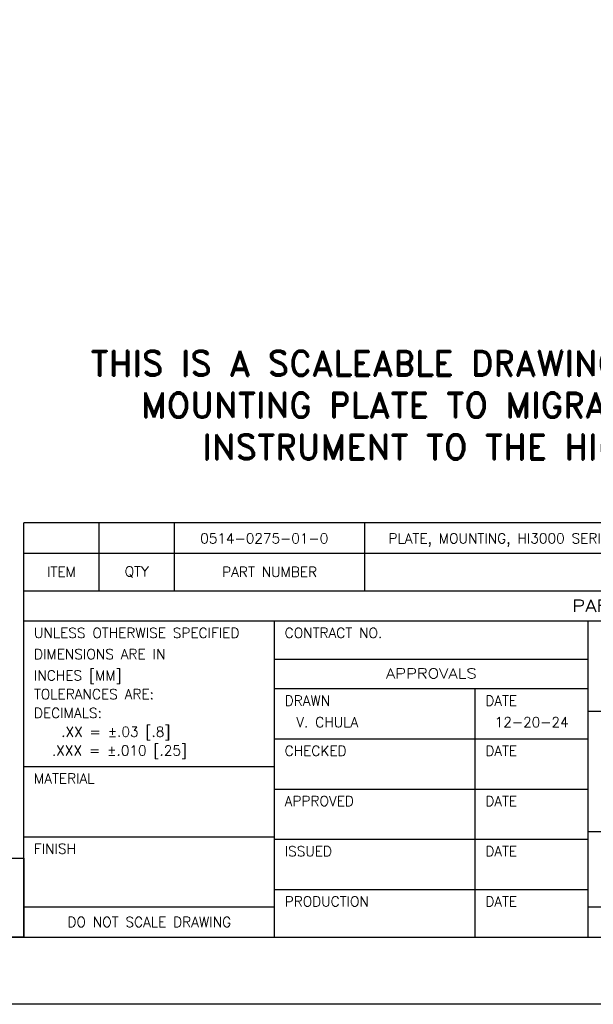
# Model space of a CAD drawing. Extents: x 0 to 34, y 0 to 22.
# Tile 2 of 20: x 21.3 to 27, y 0 to 9.8. Entities that reach past the tile are written whole.
import ezdxf
from ezdxf.enums import TextEntityAlignment as Align

# ---------------------------------------------------------------- set-up
doc = ezdxf.new("R2010")
doc.units = 0
doc.header["$LTSCALE"] = 0.25
doc.header["$MEASUREMENT"] = 0
doc.layers.get('0').update_dxf_attribs({"linetype": 'CONTINUOUS'})
doc.layers.add('DIM', color=7, linetype='CONTINUOUS')
doc.layers.add('FORMAT', color=6, linetype='CONTINUOUS')
doc.styles.add('RD25', font='ROMAND.shx', dxfattribs={"height": 0.25})
doc.styles.add('ROMAND', font='ROMAND.SHX')
doc.styles.add('ROMANS', font='ROMANS.SHX')
doc.styles.add('RS10', font='ROMANS.shx', dxfattribs={"height": 0.1})

# ---------------------------------------------------------------- blocks, each defined once
blk = doc.blocks.new('PARTTEXT')
at = {"layer": 'FORMAT', "color": 6}
for p, q in [((0, 0), (0, 0.3)), ((12, 0.3), (0, 0.3)), ((0.75, 0), (0.75, 0.3)), ((1.5, 0), (1.5, 0.3)), ((3.4, 0), (3.4, 0.3)), ((9.025, 0), (9.025, 0.3))]:
    blk.add_line(p, q, dxfattribs=at)
at = {"layer": 'FORMAT', "color": 1, "style": 'RS10'}
for tag, p in [('ITEM', (0.3623, 0.0967)), ('QTY', (1.0855, 0.0967)), ('ID', (2.3963, 0.0967)), ('MATERIAL', (10.3739, 0.0967))]:
    blk.add_attdef(tag, text='', height=0.1, dxfattribs=at).set_placement(p, align=Align.CENTER)
blk.add_attdef('DESCRIPTION', (3.6344, 0.0967), '', height=0.1, dxfattribs=at)
blk = doc.blocks.new('FORMAT')
at = {"layer": 'FORMAT', "color": 6}
for p, q in [((-8.8125, 2.007), (3.1875, 2.007)), ((-8.8125, -1.818), (-8.8125, 2.007)), ((-8.0625, 1.632), (-8.0625, 2.007)), ((-7.3125, 1.632), (-7.3125, 2.007)), ((-5.4125, 1.632), (-5.4125, 2.007)), ((-8.8125, 1.632), (3.1875, 1.632)), ((-8.8125, 1.332), (3.1875, 1.332)), ((-6.3125, -1.518), (-6.3125, 1.332)), ((-3.1875, -1.818), (-3.1875, 1.332)), ((-6.3125, 0.949), (-3.1875, 0.949)), ((-6.3125, 0.6568), (-3.1875, 0.6568)), ((-4.3125, -1.818), (-4.3125, 0.6568)), ((-3.1875, 0.432), (3.1875, 0.432)), ((-6.3125, 0.1568), (-3.1875, 0.1568)), ((-8.8125, -0.118), (-6.3125, -0.118)), ((-6.3125, -0.3432), (-3.1875, -0.3432)), ((-3.1875, -0.768), (3.1875, -0.768)), ((-8.8125, -0.818), (-6.3125, -0.818)), ((-6.3125, -0.8432), (-3.1875, -0.8432)), ((-6.3125, -1.3432), (-3.1875, -1.3432)), ((-8.8125, -1.518), (-6.3125, -1.518)), ((-6.3125, -1.818), (-6.3125, -1.518)), ((-3.1875, -1.518), (3.1875, -1.518))]:
    blk.add_line(p, q, dxfattribs=at)
blk.add_lwpolyline([(-29.4925, -1.818), (3.1875, -1.818), (3.1875, 18.802), (-29.4925, 18.802)], close=True, dxfattribs=at)
at = {"layer": 'FORMAT', "color": 1, "style": 'ROMANS'}
for s, p in [('ITEM', (-8.4375, 1.8195)), ('QTY', (-7.6875, 1.8195)), ('PART NUMBER', (-6.3625, 1.8195)), ('DO NOT SCALE DRAWING', (-7.5625, -1.668))]:
    blk.add_text(s, height=0.1, dxfattribs=at).set_placement(p, align=Align.MIDDLE)
at = {"layer": 'FORMAT', "color": 7, "style": 'ROMANS', "width": 1.2}
blk.add_text('PARTS LIST', height=0.12, dxfattribs=at).set_placement((-2.8125, 1.482), align=Align.MIDDLE)
at = {"layer": 'FORMAT', "color": 1, "style": 'ROMANS'}
for s, p in [('CONTRACT NO.', (-6.2125, 1.162)), ('DRAWN', (-6.2125, 0.4868)), ('DATE', (-4.2125, 0.4868)), ('CHECKED', (-6.2125, -0.0132)), ('DATE', (-4.2125, -0.0132)), ('MATERIAL', (-8.7125, -0.288)), ('APPROVED', (-6.2125, -0.5132)), ('DATE', (-4.2125, -0.5132)), ('FINISH', (-8.7125, -0.988)), ('ISSUED', (-6.2125, -1.0132)), ('DATE', (-4.2125, -1.0132)), ('PRODUCTION', (-6.2125, -1.5132)), ('DATE', (-4.2125, -1.5132))]:
    blk.add_text(s, height=0.1, dxfattribs=at).set_placement(p)
at = {"layer": 'FORMAT', "color": 1, "style": 'ROMANS', "width": 1.2}
blk.add_text('APPROVALS', height=0.1, dxfattribs=at).set_placement((-4.75, 0.8082), align=Align.MIDDLE)
at = {"layer": 'FORMAT', "color": 7, "style": 'ROMAND'}
blk.add_attdef('CONTRACT', text='', height=0.2, dxfattribs=at).set_placement((-4.148, 1.0536), align=Align.CENTER)
at = {"layer": 'FORMAT', "color": 1, "style": 'RS10'}
for tag, p in [('DRAFT', (-6.0963, 0.323)), ('CHECKED', (-6.0963, -0.177)), ('APPROVED', (-6.0963, -0.677)), ('ISSUED', (-6.0963, -1.177)), ('PRODUCTION', (-6.0963, -1.677)), ('SCALE', (0.1541, -1.6582))]:
    blk.add_attdef(tag, text='', height=0.1, dxfattribs=at).set_placement(p, align=Align.MIDDLE_LEFT)
for tag, p in [('DDATE', (-3.75, 0.323)), ('CDATE', (-3.75, -0.177)), ('ADATE', (-3.75, -0.677)), ('IDATE', (-3.75, -1.177)), ('PDATE', (-3.75, -1.677)), ('OF', (2.7576, -1.6582))]:
    blk.add_attdef(tag, text='', height=0.1, dxfattribs=at).set_placement(p, align=Align.MIDDLE)
at = {"layer": 'FORMAT', "color": 7, "style": 'RD25'}
for tag, p in [('DESCRIPTION1', (0, 0)), ('DESCRIPTION2', (0, -0.4548)), ('NUMBER', (0.5375, -1.2342)), ('REV', (2.7375, -1.2342))]:
    blk.add_attdef(tag, text='', height=0.25, dxfattribs=at).set_placement(p, align=Align.MIDDLE)
at = {"layer": 'FORMAT', "color": 7, "style": 'RS10'}
for tag, p in [('MATERIAL1', (-8.3941, -0.5141)), ('MATERIAL2', (-8.3941, -0.676)), ('FINISH1', (-8.3725, -1.2038)), ('FINISH2', (-8.3725, -1.3657))]:
    blk.add_attdef(tag, p, '', height=0.1, dxfattribs=at)
at = {"layer": 'FORMAT', "color": 1, "style": 'RS10'}
blk.add_attdef('FILE', text='', height=0.1, dxfattribs=at).set_placement((-1.232, -1.7069), align=Align.RIGHT)

msp = doc.modelspace()

# ---------------------------------------------------------------- linework, layer by layer
at = {"layer": 'FORMAT', "color": 7}
msp.add_lwpolyline([(0, 0), (0, 22), (34, 22), (34, 0), (0, 0)], close=True, dxfattribs=at)
at = {"layer": 'FORMAT'}
msp.add_lwpolyline([(19.6077, 1.4574), (21.34, 1.4574), (21.34, 0.67), (19.6077, 0.67)], close=True, dxfattribs=at)

# ---------------------------------------------------------------- block references
msp.add_blockref('PARTTEXT', (21.34, 4.495)).add_auto_attribs({'ID': '0514-0275-01-0', 'DESCRIPTION': 'PLATE, MOUNTING, HI3000 SERIES MIGRATION TO HI6800 SERIES', 'MATERIAL': 'SEE NOTES'})
at = {"layer": 'DIM'}
ref = msp.add_blockref('FORMAT', (30.1525, 2.488), dxfattribs=at)
ref.add_attrib('DRAFT', 'V. CHULA', dxfattribs={"layer": 'FORMAT', "color": 1, "height": 0.1, "style": 'RS10'}).set_placement((24.0562, 2.811), align=Align.MIDDLE_LEFT)
ref.add_attrib('DDATE', '12-20-24', dxfattribs={"layer": 'FORMAT', "color": 1, "height": 0.1, "style": 'RS10'}).set_placement((26.4025, 2.811), align=Align.MIDDLE)

# ---------------------------------------------------------------- texts
at = {"layer": 'DIM', "insert": (27.2904, 5.5529), "char_height": 0.25, "width": 11.514039, "attachment_point": 5, "style": 'ROMAND'}
msp.add_mtext('THIS IS A SCALEABLE DRAWING TO ENABLE FABRICATION OF A MOUNTING PLATE TO MIGRATE FROM THE HI3000 SERIES INSTRUMENT TO THE HI6800 SERIES INSTRUMENT\\P\\P  ', dxfattribs=at)
at = {"layer": 'FORMAT', "color": 1, "style": 'ROMANS'}
for s, p in [('UNLESS OTHERWISE SPECIFIED', (21.44, 3.65)), ('DIMENSIONS ARE IN', (21.44, 3.4381)), ('INCHES [MM]', (21.44, 3.2262)), ('TOLERANCES ARE:', (21.44, 3.0393)), ('DECIMALS: ', (21.44, 2.8524)), ('.XX = %%P.03 [.8]', (21.7119, 2.6655)), ('.XXX = %%P.010 [.25]', (21.6203, 2.4786))]:
    msp.add_text(s, height=0.1, dxfattribs=at).set_placement(p)

doc.saveas('drawing.dxf')
